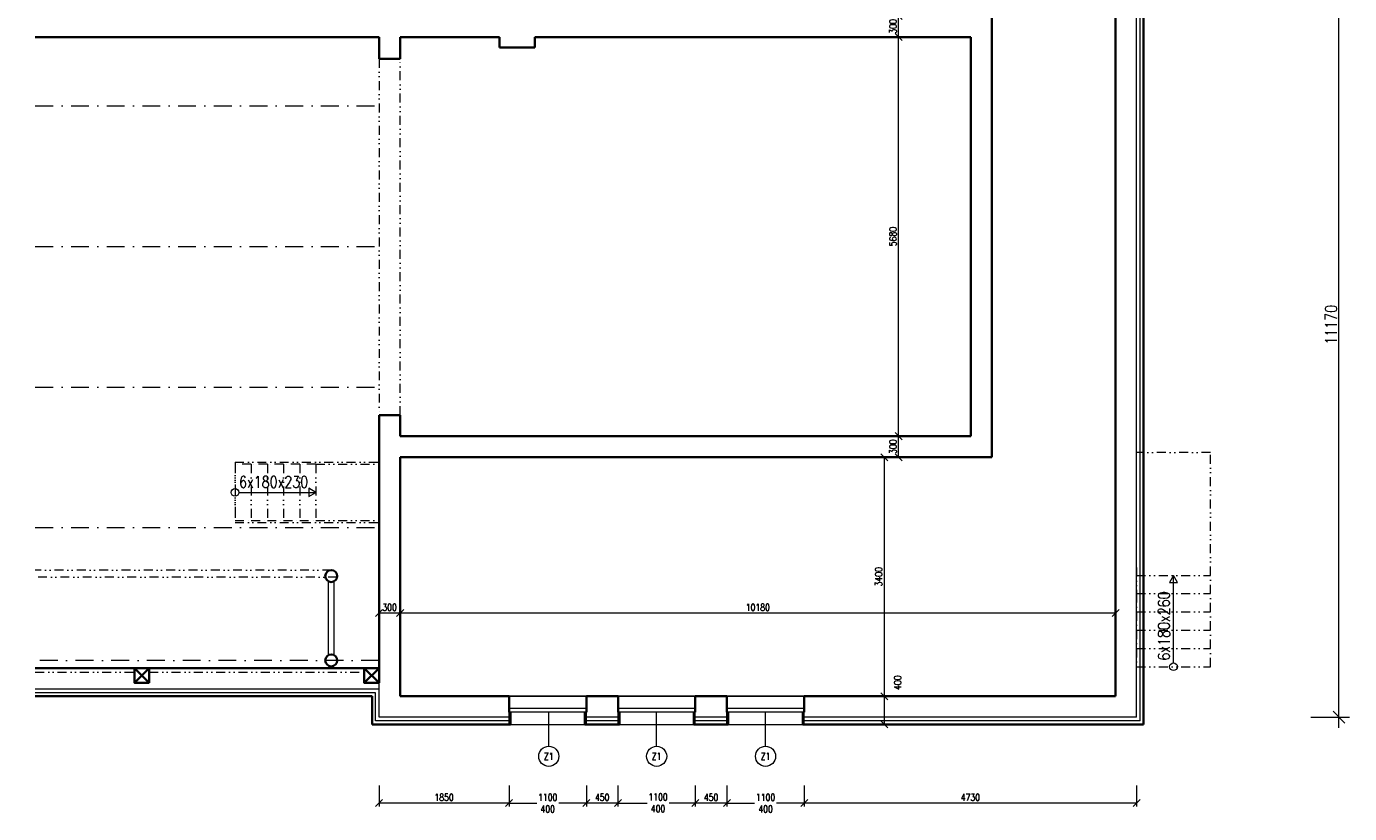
# Model space of a CAD drawing. Header units: millimetres. Extents: x -485339 to 350584, y -1189934 to 0.
# Tile 71 of 178: x -52367 to -33539, y -1099701 to -1088502. Entities that reach past the tile are written whole.
import ezdxf
from ezdxf.enums import TextEntityAlignment as Align

# ---------------------------------------------------------------- set-up
doc = ezdxf.new("R2010")
doc.units = ezdxf.units.MM
doc.header["$LTSCALE"] = 10
doc.linetypes.add('DASHDOT', pattern=[25.4, 12.7, -6.35, 0, -6.35])
doc.linetypes.add('DĚLICÍ2', pattern=[15.875, 6.35, -3.175, 0, -3.175, 0, -3.175])
doc.layers.get('Defpoints').update_dxf_attribs({"color": 201})
for name, color, linetype, lineweight in [('N_okna', 10, 'Continuous', 18), ('N_popis', 10, 'Continuous', 18), ('N_čáry_obrys', 10, 'Continuous', 35), ('N_čáry_obv.plášt', 212, 'Continuous', 18), ('N_čáry_plné', 10, 'Continuous', 18), ('St_kóty', 132, 'Continuous', 18), ('St_popis', 250, 'Continuous', 18), ('St_sloupy_konstrukce haly', 5, 'Continuous', 35), ('St_sloupy_opláštění_půdorys', 25, 'Continuous', 35), ('St_čáry_nad', 250, 'DĚLICÍ2', 18), ('St_čáry_obrys', 5, 'Continuous', 35), ('St_čáry_osy', 250, 'DASHDOT', 18), ('St_čáry_plné', 250, 'Continuous', 18)]:
    doc.layers.add(name, color=color, linetype=linetype, lineweight=lineweight)
doc.layers.add('St_plocha_místn', color=140, linetype='Continuous', lineweight=18, plot=False)
doc.styles.get("Standard").update_dxf_attribs({"font": 'simplex.shx', "width": 0.8})
doc.linetypes.add('IZOLACE', pattern='A,0.0001,-0.1,[134,ltypeshp.shx,S=0.1,R=0,X=-0.1,Y=0],-0.2,[134,ltypeshp.shx,S=0.1,R=180,X=0.1,Y=0],-0.1', length=0.4001)
doc.dimstyles.new('stavebníM100', dxfattribs={"dimtxt": 165, "dimasz": 170, "dimexe": 150, "dimexo": 100, "dimgap": 30, "dimtad": 1, "dimdec": 0, "dimtxsty": 'Standard', "dimblk": 'OBLIQUE', "dimcen": -2.5, "dimdle": 150, "dimclrd": 256, "dimclre": 256, "dimclrt": 256, "dimadec": 4, "dimazin": 0, "dimtfac": 1, "dimtdec": 0, "dimtmove": 2, "dimatfit": 3, "dimldrblk": 'OBLIQUE', "dimfxl": 400, "dimfxlon": 1, "dimlwd": -1, "dimlwe": -1, "dimarcsym": 0})
doc.dimstyles.new('stavebníM50 vnitřní', dxfattribs={"dimtxt": 100, "dimasz": 100, "dimexe": 50, "dimexo": 100, "dimgap": 30, "dimtad": 1, "dimdec": 0, "dimtxsty": 'Standard', "dimblk": 'OBLIQUE', "dimcen": 2.5, "dimclrd": 256, "dimclre": 256, "dimclrt": 256, "dimadec": 0, "dimazin": 0, "dimtfac": 1, "dimtdec": 0, "dimtmove": 2, "dimatfit": 2, "dimldrblk": 'OBLIQUE', "dimfxl": 250, "dimfxlon": 1, "dimlwd": -1, "dimlwe": -1, "dimarcsym": 0})

# ---------------------------------------------------------------- blocks, each defined once
blk = doc.blocks.new('G$C08AFE675')
at = {"layer": 'St_sloupy_konstrukce haly', "color": 250, "lineweight": 18, "ltscale": 2}
for points in [[(-525, 40), (525, 40)], [(-525, -40), (525, -40)]]:
    blk.add_lwpolyline(points, dxfattribs=at)
at = {"layer": 'St_sloupy_konstrukce haly', "ltscale": 2}
for centre in [(-600, 0), (600, 0)]:
    blk.add_circle(centre, 85, dxfattribs=at)
blk = doc.blocks.new('G$C0F2906C7')
at = {"layer": 'St_sloupy_opláštění_půdorys', "ltscale": 2}
blk.add_lwpolyline([(-105, -105), (105, -105), (105, 105), (-105, 105)], close=True, dxfattribs=at)
for points in [[(-105, 105), (105, -105)], [(105, 105), (-105, -105)]]:
    blk.add_lwpolyline(points, dxfattribs=at)
blk = doc.blocks.new('_OBLIQUE')
at = {"color": 0, "linetype": 'ByBlock'}
blk.add_line((-0.5, -0.5), (0.5, 0.5), dxfattribs=at)
blk = doc.blocks.new('*D7975')
at = {"layer": 'Defpoints', "color": 0}
for p in [(-47049, -1096847), (-47049, -1098032), (-47349, -1098332)]:
    blk.add_point(p, dxfattribs=at)
at = {"layer": 'St_kóty'}
for p, q in [((-47349, -1097097), (-47349, -1096797)), ((-47349, -1096847), (-47049, -1096847)), ((-47049, -1097097), (-47049, -1096797))]:
    blk.add_line(p, q, dxfattribs=at)
at = {"layer": 'St_kóty', "linetype": 'ByBlock', "xscale": 100, "yscale": 100, "zscale": 100, "rotation": 180}
blk.add_blockref('_OBLIQUE', (-47349, -1096847), dxfattribs=at)
at = {"layer": 'St_kóty', "linetype": 'ByBlock', "xscale": 100, "yscale": 100, "zscale": 100}
blk.add_blockref('_OBLIQUE', (-47049, -1096847), dxfattribs=at)
at = {"layer": 'St_kóty', "insert": (-47199, -1096767), "char_height": 100, "attachment_point": 5}
blk.add_mtext('300', dxfattribs=at)
blk = doc.blocks.new('*D7976')
at = {"layer": 'Defpoints', "color": 0}
for p in [(-36869, -1096847), (-36869, -1096847), (-47049, -1098032)]:
    blk.add_point(p, dxfattribs=at)
at = {"layer": 'St_kóty'}
for p, q in [((-47049, -1097097), (-47049, -1096797)), ((-47049, -1096847), (-36869, -1096847)), ((-36869, -1096747), (-36869, -1096797))]:
    blk.add_line(p, q, dxfattribs=at)
at = {"layer": 'St_kóty', "linetype": 'ByBlock', "xscale": 100, "yscale": 100, "zscale": 100, "rotation": 180}
blk.add_blockref('_OBLIQUE', (-47049, -1096847), dxfattribs=at)
at = {"layer": 'St_kóty', "linetype": 'ByBlock', "xscale": 100, "yscale": 100, "zscale": 100}
blk.add_blockref('_OBLIQUE', (-36869, -1096847), dxfattribs=at)
at = {"layer": 'St_kóty', "insert": (-41959, -1096767), "char_height": 100, "attachment_point": 5}
blk.add_mtext('10180', dxfattribs=at)
blk = doc.blocks.new('*D7977')
at = {"layer": 'Defpoints', "color": 0}
for p in [(-41299, -1098332), (-36569, -1098332), (-41299, -1099552)]:
    blk.add_point(p, dxfattribs=at)
at = {"layer": 'St_kóty'}
for p, q in [((-41299, -1099302), (-41299, -1099602)), ((-36569, -1099302), (-36569, -1099602)), ((-36569, -1099552), (-41299, -1099552))]:
    blk.add_line(p, q, dxfattribs=at)
at = {"layer": 'St_kóty', "linetype": 'ByBlock', "xscale": 100, "yscale": 100, "zscale": 100, "rotation": 180}
blk.add_blockref('_OBLIQUE', (-41299, -1099552), dxfattribs=at)
at = {"layer": 'St_kóty', "linetype": 'ByBlock', "xscale": 100, "yscale": 100, "zscale": 100}
blk.add_blockref('_OBLIQUE', (-36569, -1099552), dxfattribs=at)
at = {"layer": 'St_kóty', "insert": (-38934, -1099472), "char_height": 100, "attachment_point": 5}
blk.add_mtext('4730', dxfattribs=at)
blk = doc.blocks.new('*D7978')
at = {"layer": 'Defpoints', "color": 0}
for p in [(-42399, -1098332), (-41299, -1098332), (-42399, -1099552)]:
    blk.add_point(p, dxfattribs=at)
at = {"layer": 'St_kóty'}
for p, q in [((-42399, -1099302), (-42399, -1099602)), ((-41299, -1099302), (-41299, -1099602)), ((-42399, -1099552), (-42005, -1099552)), ((-41299, -1099552), (-41693, -1099552))]:
    blk.add_line(p, q, dxfattribs=at)
at = {"layer": 'St_kóty', "linetype": 'ByBlock', "xscale": 100, "yscale": 100, "zscale": 100, "rotation": 180}
blk.add_blockref('_OBLIQUE', (-42399, -1099552), dxfattribs=at)
at = {"layer": 'St_kóty', "linetype": 'ByBlock', "xscale": 100, "yscale": 100, "zscale": 100}
blk.add_blockref('_OBLIQUE', (-41299, -1099552), dxfattribs=at)
at = {"layer": 'St_kóty', "insert": (-41849, -1099552), "char_height": 100, "attachment_point": 5}
blk.add_mtext('1100\\P400', dxfattribs=at)
blk = doc.blocks.new('*D7979')
at = {"layer": 'Defpoints', "color": 0}
for p in [(-42849, -1098332), (-42399, -1098332), (-42849, -1099552)]:
    blk.add_point(p, dxfattribs=at)
at = {"layer": 'St_kóty'}
for p, q in [((-42849, -1099302), (-42849, -1099602)), ((-42399, -1099302), (-42399, -1099602)), ((-42399, -1099552), (-42849, -1099552))]:
    blk.add_line(p, q, dxfattribs=at)
at = {"layer": 'St_kóty', "linetype": 'ByBlock', "xscale": 100, "yscale": 100, "zscale": 100, "rotation": 180}
blk.add_blockref('_OBLIQUE', (-42849, -1099552), dxfattribs=at)
at = {"layer": 'St_kóty', "linetype": 'ByBlock', "xscale": 100, "yscale": 100, "zscale": 100}
blk.add_blockref('_OBLIQUE', (-42399, -1099552), dxfattribs=at)
at = {"layer": 'St_kóty', "insert": (-42624, -1099472), "char_height": 100, "attachment_point": 5}
blk.add_mtext('450', dxfattribs=at)
blk = doc.blocks.new('*D7980')
at = {"layer": 'Defpoints', "color": 0}
for p in [(-43949, -1098332), (-42849, -1098332), (-43949, -1099552)]:
    blk.add_point(p, dxfattribs=at)
at = {"layer": 'St_kóty'}
for p, q in [((-43949, -1099302), (-43949, -1099602)), ((-42849, -1099302), (-42849, -1099602)), ((-43949, -1099552), (-43534, -1099552)), ((-42849, -1099552), (-43223, -1099552))]:
    blk.add_line(p, q, dxfattribs=at)
at = {"layer": 'St_kóty', "linetype": 'ByBlock', "xscale": 100, "yscale": 100, "zscale": 100, "rotation": 180}
blk.add_blockref('_OBLIQUE', (-43949, -1099552), dxfattribs=at)
at = {"layer": 'St_kóty', "linetype": 'ByBlock', "xscale": 100, "yscale": 100, "zscale": 100}
blk.add_blockref('_OBLIQUE', (-42849, -1099552), dxfattribs=at)
at = {"layer": 'St_kóty', "insert": (-43379, -1099550), "char_height": 100, "attachment_point": 5}
blk.add_mtext('1100\\P400', dxfattribs=at)
blk = doc.blocks.new('*D7981')
at = {"layer": 'Defpoints', "color": 0}
for p in [(-44399, -1098332), (-43949, -1098332), (-44399, -1099552)]:
    blk.add_point(p, dxfattribs=at)
at = {"layer": 'St_kóty'}
for p, q in [((-44399, -1099302), (-44399, -1099602)), ((-43949, -1099302), (-43949, -1099602)), ((-43949, -1099552), (-44399, -1099552))]:
    blk.add_line(p, q, dxfattribs=at)
at = {"layer": 'St_kóty', "linetype": 'ByBlock', "xscale": 100, "yscale": 100, "zscale": 100, "rotation": 180}
blk.add_blockref('_OBLIQUE', (-44399, -1099552), dxfattribs=at)
at = {"layer": 'St_kóty', "linetype": 'ByBlock', "xscale": 100, "yscale": 100, "zscale": 100}
blk.add_blockref('_OBLIQUE', (-43949, -1099552), dxfattribs=at)
at = {"layer": 'St_kóty', "insert": (-44174, -1099472), "char_height": 100, "attachment_point": 5}
blk.add_mtext('450', dxfattribs=at)
blk = doc.blocks.new('*D7982')
at = {"layer": 'Defpoints', "color": 0}
for p in [(-45499, -1098332), (-44399, -1098332), (-45499, -1099552)]:
    blk.add_point(p, dxfattribs=at)
at = {"layer": 'St_kóty'}
for p, q in [((-45499, -1099302), (-45499, -1099602)), ((-44399, -1099302), (-44399, -1099602)), ((-45499, -1099552), (-45105, -1099552)), ((-44399, -1099552), (-44793, -1099552))]:
    blk.add_line(p, q, dxfattribs=at)
at = {"layer": 'St_kóty', "linetype": 'ByBlock', "xscale": 100, "yscale": 100, "zscale": 100, "rotation": 180}
blk.add_blockref('_OBLIQUE', (-45499, -1099552), dxfattribs=at)
at = {"layer": 'St_kóty', "linetype": 'ByBlock', "xscale": 100, "yscale": 100, "zscale": 100}
blk.add_blockref('_OBLIQUE', (-44399, -1099552), dxfattribs=at)
at = {"layer": 'St_kóty', "insert": (-44949, -1099552), "char_height": 100, "attachment_point": 5}
blk.add_mtext('1100\\P400', dxfattribs=at)
blk = doc.blocks.new('*D7983')
at = {"layer": 'Defpoints', "color": 0}
for p in [(-47349, -1098332), (-45499, -1098332), (-47349, -1099552)]:
    blk.add_point(p, dxfattribs=at)
at = {"layer": 'St_kóty'}
for p, q in [((-47349, -1099302), (-47349, -1099602)), ((-45499, -1099302), (-45499, -1099602)), ((-45499, -1099552), (-47349, -1099552))]:
    blk.add_line(p, q, dxfattribs=at)
at = {"layer": 'St_kóty', "linetype": 'ByBlock', "xscale": 100, "yscale": 100, "zscale": 100, "rotation": 180}
blk.add_blockref('_OBLIQUE', (-47349, -1099552), dxfattribs=at)
at = {"layer": 'St_kóty', "linetype": 'ByBlock', "xscale": 100, "yscale": 100, "zscale": 100}
blk.add_blockref('_OBLIQUE', (-45499, -1099552), dxfattribs=at)
at = {"layer": 'St_kóty', "insert": (-46424, -1099472), "char_height": 100, "attachment_point": 5}
blk.add_mtext('1850', dxfattribs=at)
blk = doc.blocks.new('*D7986')
at = {"layer": 'Defpoints', "color": 0}
for p in [(-47049, -1098032), (-40158, -1098032), (-47049, -1098432)]:
    blk.add_point(p, dxfattribs=at)
at = {"layer": 'St_kóty'}
for p, q in [((-40408, -1098032), (-40108, -1098032)), ((-40158, -1098432), (-40158, -1098032)), ((-40408, -1098432), (-40108, -1098432))]:
    blk.add_line(p, q, dxfattribs=at)
at = {"layer": 'St_kóty', "linetype": 'ByBlock', "xscale": 100, "yscale": 100, "zscale": 100}
for p, rotation in [((-40158, -1098032), 90), ((-40158, -1098432), 270)]:
    blk.add_blockref('_OBLIQUE', p, dxfattribs=dict(at, rotation=rotation))
at = {"layer": 'St_kóty', "insert": (-39970, -1097839), "char_height": 100, "attachment_point": 5, "rotation": 90}
blk.add_mtext('400', dxfattribs=at)
blk = doc.blocks.new('*D7987')
at = {"layer": 'Defpoints', "color": 0}
for p in [(-40158, -1094632), (-39970, -1094632), (-47049, -1098032)]:
    blk.add_point(p, dxfattribs=at)
at = {"layer": 'St_kóty'}
for p, q in [((-40070, -1094632), (-40208, -1094632)), ((-40158, -1098032), (-40158, -1094632)), ((-40408, -1098032), (-40108, -1098032))]:
    blk.add_line(p, q, dxfattribs=at)
at = {"layer": 'St_kóty', "linetype": 'ByBlock', "xscale": 100, "yscale": 100, "zscale": 100}
for p, rotation in [((-40158, -1094632), 90), ((-40158, -1098032), 270)]:
    blk.add_blockref('_OBLIQUE', p, dxfattribs=dict(at, rotation=rotation))
at = {"layer": 'St_kóty', "insert": (-40238, -1096332), "char_height": 100, "attachment_point": 5, "rotation": 90}
blk.add_mtext('3400', dxfattribs=at)
blk = doc.blocks.new('*D7988')
at = {"layer": 'Defpoints', "color": 0}
for p in [(-39957, -1094332), (-38313, -1094332), (-38313, -1094632)]:
    blk.add_point(p, dxfattribs=at)
at = {"layer": 'St_kóty'}
for p, q in [((-39707, -1094332), (-40007, -1094332)), ((-39957, -1094632), (-39957, -1094332)), ((-39707, -1094632), (-40007, -1094632))]:
    blk.add_line(p, q, dxfattribs=at)
at = {"layer": 'St_kóty', "linetype": 'ByBlock', "xscale": 100, "yscale": 100, "zscale": 100}
for p, rotation in [((-39957, -1094332), 90), ((-39957, -1094632), 270)]:
    blk.add_blockref('_OBLIQUE', p, dxfattribs=dict(at, rotation=rotation))
at = {"layer": 'St_kóty', "insert": (-40037, -1094482), "char_height": 100, "attachment_point": 5, "rotation": 90}
blk.add_mtext('300', dxfattribs=at)
blk = doc.blocks.new('*D7989')
at = {"layer": 'Defpoints', "color": 0}
for p in [(-39957, -1088652), (-38313, -1088652), (-38313, -1094332)]:
    blk.add_point(p, dxfattribs=at)
at = {"layer": 'St_kóty'}
for p, q in [((-39707, -1088652), (-40007, -1088652)), ((-39957, -1094332), (-39957, -1088652)), ((-39707, -1094332), (-40007, -1094332))]:
    blk.add_line(p, q, dxfattribs=at)
at = {"layer": 'St_kóty', "linetype": 'ByBlock', "xscale": 100, "yscale": 100, "zscale": 100}
for p, rotation in [((-39957, -1088652), 90), ((-39957, -1094332), 270)]:
    blk.add_blockref('_OBLIQUE', p, dxfattribs=dict(at, rotation=rotation))
at = {"layer": 'St_kóty', "insert": (-40037, -1091492), "char_height": 100, "attachment_point": 5, "rotation": 90}
blk.add_mtext('5680', dxfattribs=at)
blk = doc.blocks.new('*D7990')
at = {"layer": 'Defpoints', "color": 0}
for p in [(-39957, -1088352), (-38313, -1088352), (-38313, -1088652)]:
    blk.add_point(p, dxfattribs=at)
at = {"layer": 'St_kóty'}
for p, q in [((-39707, -1088352), (-40007, -1088352)), ((-39957, -1088652), (-39957, -1088352)), ((-39707, -1088652), (-40007, -1088652))]:
    blk.add_line(p, q, dxfattribs=at)
at = {"layer": 'St_kóty', "linetype": 'ByBlock', "xscale": 100, "yscale": 100, "zscale": 100}
for p, rotation in [((-39957, -1088352), 90), ((-39957, -1088652), 270)]:
    blk.add_blockref('_OBLIQUE', p, dxfattribs=dict(at, rotation=rotation))
at = {"layer": 'St_kóty', "insert": (-40037, -1088502), "char_height": 100, "attachment_point": 5, "rotation": 90}
blk.add_mtext('300', dxfattribs=at)
blk = doc.blocks.new('*D7992')
at = {"layer": 'Defpoints', "color": 0}
for p in [(-52367, -1087162), (-33689, -1087162), (-36569, -1098332)]:
    blk.add_point(p, dxfattribs=at)
at = {"layer": 'St_kóty'}
for p, q in [((-33689, -1098482), (-33689, -1087012)), ((-34089, -1087162), (-33539, -1087162)), ((-34089, -1098332), (-33539, -1098332))]:
    blk.add_line(p, q, dxfattribs=at)
at = {"layer": 'St_kóty', "linetype": 'ByBlock', "xscale": 170, "yscale": 170, "zscale": 170}
for p, rotation in [((-33689, -1087162), 90), ((-33689, -1098332), 270)]:
    blk.add_blockref('_OBLIQUE', p, dxfattribs=dict(at, rotation=rotation))
at = {"layer": 'St_kóty', "insert": (-33801, -1092747), "char_height": 165, "attachment_point": 5, "rotation": 90}
blk.add_mtext('11170', dxfattribs=at)

msp = doc.modelspace()

# ---------------------------------------------------------------- linework, layer by layer
at = {"layer": 'N_okna', "ltscale": 2}
for points in [[(-44398.9, -1098207.4), (-45498.9, -1098207.4)], [(-42848.9, -1098207.4), (-43948.9, -1098207.4)], [(-41298.9, -1098207.4), (-42398.9, -1098207.4)], [(-44398.9, -1098257.4), (-45498.9, -1098257.4)], [(-44398.9, -1098257.4), (-45498.9, -1098257.4)], [(-42848.9, -1098257.4), (-43948.9, -1098257.4)], [(-41298.9, -1098257.4), (-42398.9, -1098257.4)]]:
    msp.add_lwpolyline(points, dxfattribs=at)
at = {"layer": 'N_čáry_obrys', "ltscale": 2}
for points in [[(-36468.9, -1098432.4), (-36468.9, -1087142.4)], [(-47448.9, -1098032.4), (-52240.9, -1098032.4)], [(-47448.9, -1098432.4), (-47448.9, -1098032.4)], [(-45478.9, -1098432.4), (-45478.9, -1098257.4)], [(-44418.9, -1098432.4), (-44418.9, -1098257.4)], [(-43928.9, -1098432.4), (-43928.9, -1098257.4)], [(-42868.9, -1098432.4), (-42868.9, -1098257.4)], [(-42378.9, -1098432.4), (-42378.9, -1098257.4)], [(-41318.9, -1098432.4), (-41318.9, -1098257.4)], [(-45478.9, -1098432.4), (-47448.9, -1098432.4)], [(-43928.9, -1098432.4), (-44418.9, -1098432.4)], [(-42378.9, -1098432.4), (-42868.9, -1098432.4)], [(-36468.9, -1098432.4), (-41318.9, -1098432.4)]]:
    msp.add_lwpolyline(points, dxfattribs=at)
at = {"layer": 'N_čáry_obv.plášt', "linetype": 'IZOLACE', "ltscale": 10}
for points in [[(-36518.9, -1098382.4), (-36518.9, -1087142.4)], [(-47398.9, -1097982.4), (-52240.9, -1097982.4)], [(-47398.9, -1098382.4), (-47398.9, -1097982.4)], [(-45498.9, -1098382.4), (-47398.9, -1098382.4)], [(-43948.9, -1098382.4), (-44398.9, -1098382.4)], [(-42398.9, -1098382.4), (-42848.9, -1098382.4)], [(-36518.9, -1098382.4), (-41298.9, -1098382.4)]]:
    msp.add_lwpolyline(points, dxfattribs=at)
at = {"layer": 'N_čáry_obv.plášt', "linetype": 'IZOLACE', "ltscale": 2}
for points in [[(-45488.9, -1098432.4), (-45488.9, -1098257.4)], [(-44408.9, -1098432.4), (-44408.9, -1098257.4)], [(-43938.9, -1098432.4), (-43938.9, -1098257.4)], [(-42858.9, -1098432.4), (-42858.9, -1098257.4)], [(-42388.9, -1098432.4), (-42388.9, -1098257.4)], [(-41308.9, -1098432.4), (-41308.9, -1098257.4)]]:
    msp.add_lwpolyline(points, dxfattribs=at)
at = {"layer": 'N_čáry_plné', "lineweight": 18}
for points in [[(-44934.3, -1098744.3), (-44934.3, -1098257.4)], [(-43398.9, -1098744.3), (-43398.9, -1098257.4)], [(-41848.9, -1098744.3), (-41848.9, -1098257.4)]]:
    msp.add_lwpolyline(points, dxfattribs=at)
at = {"layer": 'N_čáry_plné', "ltscale": 2}
for points in [[(-45478.9, -1098432.4), (-44398.9, -1098432.4)], [(-43928.9, -1098432.4), (-42848.9, -1098432.4)], [(-42378.9, -1098432.4), (-41318.9, -1098432.4)]]:
    msp.add_lwpolyline(points, dxfattribs=at)
at = {"layer": 'N_čáry_plné'}
for centre in [(-44934.3, -1098887.3), (-43398.9, -1098887.3), (-41848.9, -1098887.3)]:
    msp.add_circle(centre, 143, dxfattribs=at)
at = {"layer": 'St_plocha_místn', "lineweight": 18}
msp.add_lwpolyline([(-47048.9, -1087252.4), (-47048.9, -1078572.4), (-45633.1, -1078572.4), (-45566.6, -1078722.4), (-45133.1, -1078722.4), (-45133.1, -1078572.4), (-38628.9, -1078572.4), (-38628.9, -1078722.4), (-38128.9, -1078722.4), (-38128.9, -1078572.4), (-36868.9, -1078572.4), (-36868.9, -1098032.4), (-47048.9, -1098032.4), (-47048.9, -1094632.4), (-38628.9, -1094632.4), (-38628.9, -1088352.4), (-47348.9, -1088352.4)], close=True, dxfattribs=at)
at = {"layer": 'St_sloupy_konstrukce haly', "ltscale": 2}
msp.add_lwpolyline([(-52240.9, -1097632.4), (-47348.9, -1097632.4)], dxfattribs=at)
at = {"layer": 'St_čáry_nad', "ltscale": 2}
for p, q in [((-35518.9, -1094562.4), (-36568.9, -1094562.4)), ((-35518.9, -1096312.4), (-35518.9, -1094562.4)), ((-49398.9, -1094702.4), (-47348.9, -1094702.4)), ((-48248.9, -1094732.4), (-48248.9, -1095532.4)), ((-48248.9, -1094732.4), (-47348.9, -1094732.4)), ((-49398.9, -1095562.4), (-47348.9, -1095562.4)), ((-48248.9, -1095532.4), (-47348.9, -1095532.4)), ((-36568.9, -1096312.4), (-35518.9, -1096312.4))]:
    msp.add_line(p, q, dxfattribs=at)
for points in [[(-47348.9, -1088962.4), (-47348.9, -1094032.4)], [(-47048.9, -1094032.4), (-47048.9, -1088962.4)], [(-49398.9, -1094702.4), (-49398.9, -1095562.4)], [(-49168.9, -1094732.4), (-49398.9, -1094732.4), (-49398.9, -1095532.4), (-49168.9, -1095532.4)], [(-48938.9, -1094732.4), (-49168.9, -1094732.4), (-49168.9, -1095532.4), (-48938.9, -1095532.4)], [(-48708.9, -1094732.4), (-48938.9, -1094732.4), (-48938.9, -1095532.4), (-48708.9, -1095532.4)], [(-48478.9, -1094732.4), (-48708.9, -1094732.4), (-48708.9, -1095532.4), (-48478.9, -1095532.4)], [(-48248.9, -1094732.4), (-48478.9, -1094732.4), (-48478.9, -1095532.4), (-48248.9, -1095532.4)], [(-48028.9, -1096237.4), (-52240.9, -1096237.4)], [(-47945.2, -1096337.4), (-52240.9, -1096337.4)], [(-36568.9, -1096202.4), (-36568.9, -1096572.4), (-35518.9, -1096572.4), (-35518.9, -1096312.4)], [(-36568.9, -1096572.4), (-36568.9, -1096832.4), (-35518.9, -1096832.4), (-35518.9, -1096572.4)], [(-36568.9, -1096832.4), (-36568.9, -1097092.4), (-35518.9, -1097092.4), (-35518.9, -1096832.4)], [(-36568.9, -1097092.4), (-36568.9, -1097352.4), (-35518.9, -1097352.4), (-35518.9, -1097092.4)], [(-36568.9, -1097352.4), (-36568.9, -1097612.4), (-35518.9, -1097612.4), (-35518.9, -1097352.4)], [(-52240.9, -1097687.4), (-50828.9, -1097687.4)], [(-50618.9, -1097687.4), (-47558.9, -1097687.4)]]:
    msp.add_lwpolyline(points, dxfattribs=at)
at = {"layer": 'St_čáry_obrys', "ltscale": 2}
for points in [[(-38628.9, -1094632.4), (-38628.9, -1088352.4)], [(-36868.9, -1098032.4), (-36868.9, -1088352.4)], [(-47348.9, -1088652.4), (-52240.9, -1088652.4)], [(-47348.9, -1088652.4), (-47348.9, -1088962.4)], [(-45634.1, -1088652.4), (-47048.9, -1088652.4)], [(-47048.9, -1088652.4), (-47048.9, -1088962.4)], [(-45634.1, -1088652.4), (-45634.1, -1088802.4)], [(-45634.1, -1088802.4), (-45134.1, -1088802.4)], [(-38928.9, -1088652.4), (-45134.1, -1088652.4)], [(-45134.1, -1088652.4), (-45134.1, -1088802.4)], [(-38928.9, -1094332.4), (-38928.9, -1088652.4)], [(-38628.9, -1088652.4), (-38628.9, -1088802.4)], [(-47048.9, -1088962.4), (-47348.9, -1088962.4)], [(-47348.9, -1097842.4), (-47348.9, -1094032.4)], [(-47048.9, -1094032.4), (-47348.9, -1094032.4)], [(-47048.9, -1094332.4), (-47048.9, -1094032.4)], [(-38928.9, -1094332.4), (-47048.9, -1094332.4)], [(-47048.9, -1098032.4), (-47048.9, -1094632.4)], [(-38628.9, -1094632.4), (-47048.9, -1094632.4)], [(-45498.9, -1098032.4), (-47048.9, -1098032.4)], [(-45498.9, -1098257.4), (-45498.9, -1098032.4)], [(-44398.9, -1098257.4), (-44398.9, -1098032.4)], [(-43948.9, -1098032.4), (-44398.9, -1098032.4)], [(-43948.9, -1098257.4), (-43948.9, -1098032.4)], [(-42848.9, -1098257.4), (-42848.9, -1098032.4)], [(-42398.9, -1098032.4), (-42848.9, -1098032.4)], [(-42398.9, -1098257.4), (-42398.9, -1098032.4)], [(-41298.9, -1098257.4), (-41298.9, -1098032.4)], [(-36868.9, -1098032.4), (-41298.9, -1098032.4)]]:
    msp.add_lwpolyline(points, dxfattribs=at)
at = {"layer": 'St_čáry_osy', "ltscale": 2}
for points in [[(-52240.9, -1089632.4), (-47348.9, -1089632.4)], [(-52240.9, -1091632.4), (-47348.9, -1091632.4)], [(-52240.9, -1093632.4), (-47348.9, -1093632.4)], [(-52240.9, -1095632.4), (-47348.9, -1095632.4)], [(-47348.9, -1097522.4), (-52240.9, -1097522.4)]]:
    msp.add_lwpolyline(points, dxfattribs=at)
at = {"layer": 'St_čáry_plné', "ltscale": 2}
for points in [[(-36568.9, -1098332.4), (-36568.9, -1087142.4)], [(-49344.3, -1095132.4), (-48248.9, -1095132.4)], [(-36043.9, -1097557.8), (-36043.9, -1096312.4)], [(-47348.9, -1098332.4), (-47348.9, -1097842.4)], [(-47348.9, -1097932.4), (-52240.9, -1097932.4)], [(-45498.9, -1098032.4), (-44398.9, -1098032.4)], [(-43948.9, -1098032.4), (-42848.9, -1098032.4)], [(-42398.9, -1098032.4), (-41298.9, -1098032.4)], [(-45498.9, -1098332.4), (-47348.9, -1098332.4)], [(-45498.9, -1098432.4), (-45498.9, -1098257.4)], [(-44398.9, -1098432.4), (-44398.9, -1098257.4)], [(-43948.9, -1098332.4), (-44398.9, -1098332.4)], [(-43948.9, -1098432.4), (-43948.9, -1098257.4)], [(-42848.9, -1098432.4), (-42848.9, -1098257.4)], [(-42398.9, -1098332.4), (-42848.9, -1098332.4)], [(-42398.9, -1098432.4), (-42398.9, -1098257.4)], [(-41298.9, -1098432.4), (-41298.9, -1098257.4)], [(-36568.9, -1098332.4), (-41298.9, -1098332.4)]]:
    msp.add_lwpolyline(points, dxfattribs=at)
for points in [[(-48248.9, -1095132.4), (-48350.3, -1095073.8), (-48350.3, -1095190.9)], [(-36043.9, -1096312.4), (-36102.5, -1096413.8), (-35985.3, -1096413.8)]]:
    msp.add_lwpolyline(points, close=True, dxfattribs=at)
for centre in [(-49398.9, -1095132.4), (-36043.9, -1097612.4)]:
    msp.add_circle(centre, 54.6, dxfattribs=at)

# ---------------------------------------------------------------- block references
at = {"layer": 'St_sloupy_konstrukce haly', "ltscale": 2, "rotation": 90}
msp.add_blockref('G$C08AFE675', (-48028.9, -1096922.4), dxfattribs=at)
at = {"layer": 'St_sloupy_opláštění_půdorys', "ltscale": 2, "rotation": 90}
for p in [(-50723.9, -1097737.4), (-47453.9, -1097737.4)]:
    msp.add_blockref('G$C0F2906C7', p, dxfattribs=at)

# ---------------------------------------------------------------- texts
at = {"layer": 'N_popis', "width": 0.8}
for p in [(-44934.3, -1098887.3), (-43398.9, -1098887.3), (-41848.9, -1098887.3)]:
    msp.add_text('Z1', height=100, dxfattribs=at).set_placement(p, align=Align.MIDDLE_CENTER)
at = {"layer": 'St_popis', "ltscale": 2, "width": 0.8}
msp.add_text('6x180x230', height=165, dxfattribs=at).set_placement((-49341.9, -1095065.3))
msp.add_text('6x180x260', height=165, rotation=90, dxfattribs=at).set_placement((-36097.9, -1097525.3))

# ---------------------------------------------------------------- dimensions: what is measured, and where the dimension line sits
at = {"layer": 'St_kóty'}
for base, p1, p2, dimstyle, picture, middle in [((-33688.8, -1087162.4), (-36568.9, -1098332.4), (-52366.8, -1087162.4), 'stavebníM100', '*D7992', (-33801.3, -1092747.4)), ((-39956.8, -1088352.4), (-38313.5, -1088652.4), (-38313.5, -1088352.4), 'stavebníM50 vnitřní', '*D7990', (-40036.8, -1088502.4)), ((-39956.8, -1088652.4), (-38313.5, -1094332.4), (-38313.5, -1088652.4), 'stavebníM50 vnitřní', '*D7989', (-40036.8, -1091492.4)), ((-39956.8, -1094332.4), (-38313.5, -1094632.4), (-38313.5, -1094332.4), 'stavebníM50 vnitřní', '*D7988', (-40036.8, -1094482.4))]:
    dim = msp.add_linear_dim(base=base, p1=p1, p2=p2, angle=90, dimstyle=dimstyle, dxfattribs=at)
    dim.commit()
    dim.dimension.update_dxf_attribs({"geometry": picture, "text_midpoint": middle})
dim = msp.add_linear_dim(base=(-40157.9, -1094632.4), p1=(-47048.9, -1098032.4), p2=(-39969.9, -1094632.4), angle=90, dimstyle='stavebníM50 vnitřní', override={"dimtxsty": 'Standard', "dimldrblk": 'OBLIQUE'}, dxfattribs=at)
dim.commit()
dim.dimension.update_dxf_attribs({"geometry": '*D7987', "text_midpoint": (-40237.9, -1096332.4)})
for base, p1, p2, picture, middle in [((-47048.9, -1096847.3), (-47348.9, -1098332.4), (-47048.9, -1098032.4), '*D7975', (-47198.9, -1096767.3)), ((-36868.9, -1096847.3), (-47048.9, -1098032.4), (-36868.9, -1096847.3), '*D7976', (-41958.9, -1096767.3))]:
    dim = msp.add_linear_dim(base=base, p1=p1, p2=p2, dimstyle='stavebníM50 vnitřní', dxfattribs=at)
    dim.commit()
    dim.dimension.update_dxf_attribs({"geometry": picture, "text_midpoint": middle})
dim = msp.add_linear_dim(base=(-40157.9, -1098032.4), p1=(-47048.9, -1098432.4), p2=(-47048.9, -1098032.4), angle=90, dimstyle='stavebníM50 vnitřní', override={"dimtxsty": 'Standard', "dimldrblk": 'OBLIQUE'}, dxfattribs=at)
dim.commit()
dim.dimension.update_dxf_attribs({"geometry": '*D7986', "text_midpoint": (-39969.9, -1097839.2), "dimtype": 160})
for base, p1, p2, picture, middle in [((-47348.9, -1099552.1), (-45498.9, -1098332.4), (-47348.9, -1098332.4), '*D7983', (-46423.9, -1099472.1)), ((-44398.9, -1099552.1), (-43948.9, -1098332.4), (-44398.9, -1098332.4), '*D7981', (-44173.9, -1099472.1)), ((-42848.9, -1099552.1), (-42398.9, -1098332.4), (-42848.9, -1098332.4), '*D7979', (-42623.9, -1099472.1)), ((-41298.9, -1099552.1), (-36568.9, -1098332.4), (-41298.9, -1098332.4), '*D7977', (-38933.9, -1099472.1))]:
    dim = msp.add_linear_dim(base=base, p1=p1, p2=p2, dimstyle='stavebníM50 vnitřní', override={"dimtxsty": 'Standard', "dimldrblk": 'OBLIQUE'}, dxfattribs=at)
    dim.commit()
    dim.dimension.update_dxf_attribs({"geometry": picture, "text_midpoint": middle})
for base, p1, p2, picture, middle in [((-45498.9, -1099552.1), (-44398.9, -1098332.4), (-45498.9, -1098332.4), '*D7982', (-44948.9, -1099552.1)), ((-43948.9, -1099552.1), (-42848.9, -1098332.4), (-43948.9, -1098332.4), '*D7980', (-43378.6, -1099549.8)), ((-42398.9, -1099552.1), (-41298.9, -1098332.4), (-42398.9, -1098332.4), '*D7978', (-41848.9, -1099552.1))]:
    dim = msp.add_linear_dim(base=base, p1=p1, p2=p2, text='<>\\P400', dimstyle='stavebníM50 vnitřní', override={"dimtxsty": 'Standard', "dimldrblk": 'OBLIQUE'}, dxfattribs=at)
    dim.commit()
    dim.dimension.update_dxf_attribs({"geometry": picture, "text_midpoint": middle, "dimtype": 160})

doc.saveas('drawing.dxf')
